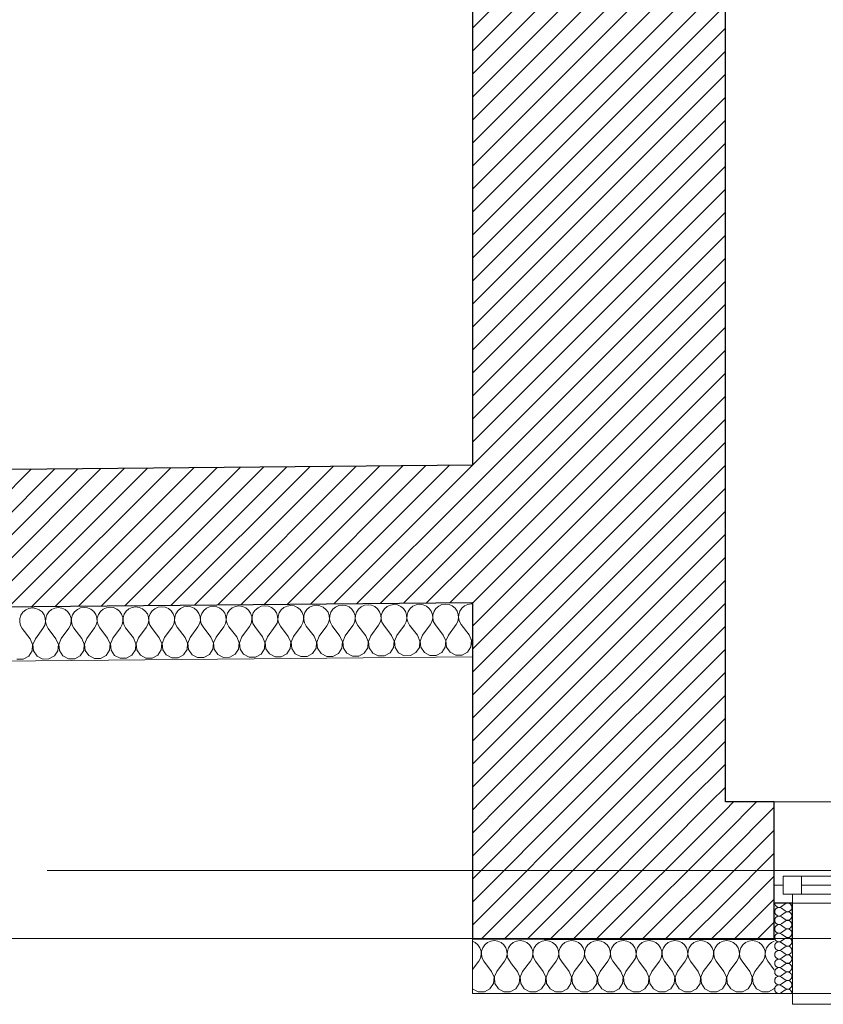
# Model space of a CAD drawing. Header units: millimetres. Extents: x -21056 to 421, y 9759 to 15589.
# Tile 82 of 120: x -1850 to -1628, y 9867 to 10140. Entities that reach past the tile are written whole.
import ezdxf

# ---------------------------------------------------------------- set-up
doc = ezdxf.new("R2010")
doc.units = ezdxf.units.MM
doc.header["$LTSCALE"] = 25
doc.header["$MEASUREMENT"] = 0
doc.linetypes.add('Kropki i Kreski', pattern=[670.277762, 352.777767, -176.388884, 0, -141.111112])
doc.linetypes.add('Przerywana', pattern=[240, 120, -120])
for name, color, linetype in [('Konstrukcja - Siatki mod', 7, 'Continuous'), ('KR_INW', 7, 'Continuous'), ('NAPIS_SODON', 7, 'Continuous'), ('Okna ArchiCADa', 7, 'Continuous')]:
    doc.layers.add(name, color=color, linetype=linetype)
for name, color, linetype, lineweight in [('Konstrukcja - Siatki mod_Nr_pióra__48', 1, 'Continuous', 15), ('KR_INW_Nr_pióra__101', 252, 'Continuous', 5), ('KR_INW_Nr_pióra__102', 3, 'Continuous', 5), ('KR_INW_Nr_pióra__27', 7, 'Continuous', 25), ('KR_INW_Nr_pióra__47', 7, 'Continuous', 15), ('NAPIS_SODON_Nr_pióra__1', 7, 'Continuous', 13), ('Okna ArchiCADa_Nr_pióra__1', 7, 'Continuous', 13), ('Okna ArchiCADa_Nr_pióra__27', 7, 'Continuous', 25)]:
    doc.layers.add(name, color=color, linetype=linetype, lineweight=lineweight)
pattern_1 = [(45, (0, 0), (-31.819804, 31.819804), [])]

# ---------------------------------------------------------------- blocks, each defined once
blk = doc.blocks.new('Strop_1', base_point=(179225, 121523.3))
at = {"layer": 'NAPIS_SODON_Nr_pióra__1', "linetype": 'Continuous', "flags": 128}
blk.add_lwpolyline([(179225, 121523.3), (179225.9, 107003.8), (250898.3, 107008.3), (250897.4, 121527.8)], close=True, dxfattribs=at)
blk = doc.blocks.new('*X384')
at = {"layer": 'KR_INW_Nr_pióra__102', "linetype": 'Continuous'}
for p, q in [((230447.3, 106996.2), (230439.7, 106999.6)), ((230490.2, 107000.2), (230481.2, 106996.2)), ((230500, 107001.6), (230490.2, 107000.2)), ((230509.8, 107000.2), (230500, 107001.6)), ((230518.8, 106996.2), (230509.8, 107000.2)), ((230561.7, 107000.2), (230552.7, 106996.2)), ((230571.4, 107001.6), (230561.7, 107000.2)), ((230581.2, 107000.2), (230571.4, 107001.6)), ((230590.2, 106996.2), (230581.2, 107000.2)), ((230628.9, 106998.4), (230624.1, 106996.2)), ((230454.9, 106989.9), (230447.3, 106996.2)), ((230460.5, 106981.8), (230454.9, 106989.9)), ((230463.7, 106972.5), (230460.5, 106981.8)), ((230464.1, 106962.6), (230463.7, 106972.5)), ((230464.9, 106972.5), (230464.4, 106962.6)), ((230468.1, 106981.8), (230464.9, 106972.5)), ((230473.6, 106989.9), (230468.1, 106981.8)), ((230481.2, 106996.2), (230473.6, 106989.9)), ((230526.4, 106989.9), (230518.8, 106996.2)), ((230531.9, 106981.8), (230526.4, 106989.9)), ((230535.1, 106972.5), (230531.9, 106981.8)), ((230535.6, 106962.6), (230535.1, 106972.5)), ((230536.3, 106972.5), (230535.9, 106962.6)), ((230539.5, 106981.8), (230536.3, 106972.5)), ((230545.1, 106989.9), (230539.5, 106981.8)), ((230552.7, 106996.2), (230545.1, 106989.9)), ((230597.8, 106989.9), (230590.2, 106996.2)), ((230603.4, 106981.8), (230597.8, 106989.9)), ((230604.1, 106979.6), (230603.4, 106981.8)), ((230616.5, 106989.9), (230615.1, 106987.9)), ((230624.1, 106996.2), (230616.5, 106989.9)), ((230439.7, 106921.2), (230457.1, 106944.4)), ((230457.1, 106944.4), (230461.9, 106953.1)), ((230461.9, 106953.1), (230464.1, 106962.6)), ((230464.4, 106962.6), (230466.7, 106953.1)), ((230466.7, 106953.1), (230471.4, 106944.4)), ((230492.9, 106915.9), (230471.4, 106944.4)), ((230507.1, 106915.9), (230528.6, 106944.4)), ((230528.6, 106944.4), (230533.3, 106953.1)), ((230533.3, 106953.1), (230535.6, 106962.6)), ((230535.9, 106962.6), (230538.1, 106953.1)), ((230538.1, 106953.1), (230542.9, 106944.4)), ((230548.2, 106937.3), (230542.9, 106944.4)), ((230499.4, 106900.3), (230492.9, 106915.9)), ((230507.1, 106915.9), (230501.2, 106901.7)), ((230439.7, 106868.8), (230440.3, 106868)), ((230440.3, 106868), (230449.9, 106862.8))]:
    blk.add_line(p, q, dxfattribs=at)
blk = doc.blocks.new('Ściana_48', base_point=(230440.1, 111297.9))
at = {"layer": 'KR_INW_Nr_pióra__101', "linetype": 'Continuous'}
h = blk.add_hatch(dxfattribs=at)
h.set_pattern_fill('Cegła_licówka', color=256, style=0, pattern_type=2)
h.set_pattern_definition(pattern_1)
h.paths.add_polyline_path([(231139.8, 107385.1), (231140.1, 111297.9), (230440.1, 111297.9), (230439.8, 107385.1)])
h = blk.add_hatch(dxfattribs=at)
h.set_pattern_fill('Cegła_licówka', color=256, style=0, pattern_type=2)
h.set_pattern_definition(pattern_1)
h.paths.add_polyline_path([(230439.7, 107005.1), (230637.8, 107005.1), (231139.8, 107385.1), (230439.8, 107385.1)])
at = {"layer": 'KR_INW_Nr_pióra__27', "linetype": 'Continuous'}
blk.add_line((230637.8, 107005.1), (230439.7, 107005.1), dxfattribs=at)
at = {"layer": 'KR_INW_Nr_pióra__27', "linetype": 'Continuous', "flags": 128}
for points in [[(231139.8, 107385.1), (231140.1, 111094.3)], [(230440.1, 111029.5), (230439.9, 108316.9)], [(230439.8, 107936.9), (230439.7, 107005.1)]]:
    blk.add_lwpolyline(points, dxfattribs=at)
at = {"layer": 'KR_INW_Nr_pióra__47', "linetype": 'Continuous', "flags": 128}
blk.add_lwpolyline([(230439.7, 106855.1), (230439.7, 107005.1)], dxfattribs=at)
at = {"layer": 'KR_INW'}
blk.add_blockref('*X384', (0, 0), dxfattribs=at)
blk = doc.blocks.new('*X405')
at = {"layer": 'KR_INW_Nr_pióra__102', "linetype": 'Continuous'}
for p, q in [((229293.8, 107922.7), (229284, 107921.3)), ((229303.6, 107921.5), (229293.8, 107922.7)), ((229365.2, 107923.4), (229355.5, 107921.9)), ((229375, 107922.1), (229365.2, 107923.4)), ((229436.6, 107924), (229426.9, 107922.6)), ((229446.4, 107922.8), (229436.6, 107924)), ((229455.5, 107918.9), (229446.4, 107922.8)), ((229498.3, 107923.3), (229489.3, 107919.2)), ((229508.1, 107924.7), (229498.3, 107923.3)), ((229517.8, 107923.4), (229508.1, 107924.7)), ((229526.9, 107919.6), (229517.8, 107923.4)), ((229569.8, 107923.9), (229560.8, 107919.9)), ((229579.5, 107925.4), (229569.8, 107923.9)), ((229589.3, 107924.1), (229579.5, 107925.4)), ((229598.3, 107920.2), (229589.3, 107924.1)), ((229641.2, 107924.6), (229632.2, 107920.5)), ((229650.9, 107926), (229641.2, 107924.6)), ((229660.7, 107924.8), (229650.9, 107926)), ((229669.7, 107920.9), (229660.7, 107924.8)), ((229712.6, 107925.2), (229703.6, 107921.2)), ((229722.3, 107926.7), (229712.6, 107925.2)), ((229732.1, 107925.4), (229722.3, 107926.7)), ((229741.2, 107921.5), (229732.1, 107925.4)), ((229784, 107925.9), (229775, 107921.9)), ((229793.8, 107927.4), (229784, 107925.9)), ((229803.5, 107926.1), (229793.8, 107927.4)), ((229812.6, 107922.2), (229803.5, 107926.1)), ((229855.5, 107926.6), (229846.5, 107922.5)), ((229865.2, 107928), (229855.5, 107926.6)), ((229875, 107926.8), (229865.2, 107928)), ((229884, 107922.9), (229875, 107926.8)), ((229891.7, 107916.6), (229884, 107922.9)), ((229917.9, 107923.2), (229910.4, 107916.8)), ((229926.9, 107927.2), (229917.9, 107923.2)), ((229936.6, 107928.7), (229926.9, 107927.2)), ((229946.4, 107927.4), (229936.6, 107928.7)), ((229955.4, 107923.5), (229946.4, 107927.4)), ((229963.1, 107917.3), (229955.4, 107923.5)), ((229989.3, 107923.8), (229981.8, 107917.5)), ((229998.3, 107927.9), (229989.3, 107923.8)), ((230008.1, 107929.4), (229998.3, 107927.9)), ((230017.8, 107928.1), (230008.1, 107929.4)), ((230026.9, 107924.2), (230017.8, 107928.1)), ((230034.5, 107918), (230026.9, 107924.2)), ((230060.8, 107924.5), (230053.2, 107918.1)), ((230069.7, 107928.6), (230060.8, 107924.5)), ((230079.5, 107930), (230069.7, 107928.6)), ((230089.2, 107928.7), (230079.5, 107930)), ((230098.3, 107924.9), (230089.2, 107928.7)), ((230105.9, 107918.6), (230098.3, 107924.9)), ((230132.2, 107925.2), (230124.6, 107918.8)), ((230141.2, 107929.2), (230132.2, 107925.2)), ((230150.9, 107930.7), (230141.2, 107929.2)), ((230160.7, 107929.4), (230150.9, 107930.7)), ((230169.7, 107925.5), (230160.7, 107929.4)), ((230177.4, 107919.3), (230169.7, 107925.5)), ((230203.6, 107925.8), (230196.1, 107919.5)), ((230212.6, 107929.9), (230203.6, 107925.8)), ((230222.3, 107931.3), (230212.6, 107929.9)), ((230232.1, 107930.1), (230222.3, 107931.3)), ((230241.2, 107926.2), (230232.1, 107930.1)), ((230248.8, 107920), (230241.2, 107926.2)), ((230275, 107926.5), (230267.5, 107920.1)), ((230284, 107930.6), (230275, 107926.5)), ((230293.8, 107932), (230284, 107930.6)), ((230303.5, 107930.7), (230293.8, 107932)), ((230312.6, 107926.8), (230303.5, 107930.7)), ((230320.2, 107920.6), (230312.6, 107926.8)), ((230346.5, 107927.2), (230338.9, 107920.8)), ((230355.4, 107931.2), (230346.5, 107927.2)), ((230365.2, 107932.7), (230355.4, 107931.2)), ((230374.9, 107931.4), (230365.2, 107932.7)), ((230384, 107927.5), (230374.9, 107931.4)), ((230391.6, 107921.3), (230384, 107927.5)), ((230417.9, 107927.8), (230410.3, 107921.5)), ((230426.9, 107931.9), (230417.9, 107927.8)), ((230436.6, 107933.3), (230426.9, 107931.9)), ((230439.8, 107932.9), (230436.6, 107933.3)), ((229190.6, 107902), (229187.5, 107892.7)), ((229196.1, 107910.2), (229190.6, 107902)), ((229203.6, 107916.5), (229196.1, 107910.2)), ((229212.6, 107920.6), (229203.6, 107916.5)), ((229222.4, 107922.1), (229212.6, 107920.6)), ((229232.1, 107920.8), (229222.4, 107922.1)), ((229241.2, 107916.9), (229232.1, 107920.8)), ((229248.8, 107910.7), (229241.2, 107916.9)), ((229254.5, 107902.6), (229248.8, 107910.7)), ((229257.7, 107893.3), (229254.5, 107902.6)), ((229262, 107902.7), (229259, 107893.3)), ((229267.5, 107910.9), (229262, 107902.7)), ((229275.1, 107917.2), (229267.5, 107910.9)), ((229284, 107921.3), (229275.1, 107917.2)), ((229312.6, 107917.6), (229303.6, 107921.5)), ((229320.3, 107911.3), (229312.6, 107917.6)), ((229325.9, 107903.3), (229320.3, 107911.3)), ((229329.2, 107894), (229325.9, 107903.3)), ((229333.5, 107903.3), (229330.4, 107894)), ((229339, 107911.5), (229333.5, 107903.3)), ((229346.5, 107917.9), (229339, 107911.5)), ((229355.5, 107921.9), (229346.5, 107917.9)), ((229384, 107918.2), (229375, 107922.1)), ((229391.7, 107912), (229384, 107918.2)), ((229397.3, 107903.9), (229391.7, 107912)), ((229400.6, 107894.6), (229397.3, 107903.9)), ((229404.9, 107904), (229401.8, 107894.6)), ((229410.4, 107912.2), (229404.9, 107904)), ((229417.9, 107918.5), (229410.4, 107912.2)), ((229426.9, 107922.6), (229417.9, 107918.5)), ((229463.1, 107912.7), (229455.5, 107918.9)), ((229468.8, 107904.6), (229463.1, 107912.7)), ((229472, 107895.3), (229468.8, 107904.6)), ((229476.3, 107904.7), (229473.3, 107895.3)), ((229481.8, 107912.8), (229476.3, 107904.7)), ((229489.3, 107919.2), (229481.8, 107912.8)), ((229534.5, 107913.3), (229526.9, 107919.6)), ((229540.2, 107905.3), (229534.5, 107913.3)), ((229543.4, 107896), (229540.2, 107905.3)), ((229544, 107886.1), (229543.4, 107896)), ((229544.7, 107896), (229544.3, 107886.1)), ((229547.7, 107905.3), (229544.7, 107896)), ((229553.2, 107913.5), (229547.7, 107905.3)), ((229560.8, 107919.9), (229553.2, 107913.5)), ((229606, 107914), (229598.3, 107920.2)), ((229611.6, 107905.9), (229606, 107914)), ((229614.9, 107896.6), (229611.6, 107905.9)), ((229615.4, 107886.8), (229614.9, 107896.6)), ((229616.1, 107896.6), (229615.7, 107886.8)), ((229619.2, 107906), (229616.1, 107896.6)), ((229624.7, 107914.2), (229619.2, 107906)), ((229632.2, 107920.5), (229624.7, 107914.2)), ((229677.4, 107914.7), (229669.7, 107920.9)), ((229683, 107906.6), (229677.4, 107914.7)), ((229686.3, 107897.3), (229683, 107906.6)), ((229686.9, 107887.4), (229686.3, 107897.3)), ((229687.5, 107897.3), (229687.1, 107887.4)), ((229690.6, 107906.7), (229687.5, 107897.3)), ((229696.1, 107914.8), (229690.6, 107906.7)), ((229703.6, 107921.2), (229696.1, 107914.8)), ((229748.8, 107915.3), (229741.2, 107921.5)), ((229754.5, 107907.3), (229748.8, 107915.3)), ((229757.7, 107897.9), (229754.5, 107907.3)), ((229758.3, 107888.1), (229757.7, 107897.9)), ((229759, 107898), (229758.6, 107888.1)), ((229762, 107907.3), (229759, 107898)), ((229767.5, 107915.5), (229762, 107907.3)), ((229775, 107921.9), (229767.5, 107915.5)), ((229820.2, 107916), (229812.6, 107922.2)), ((229825.9, 107907.9), (229820.2, 107916)), ((229829.1, 107898.6), (229825.9, 107907.9)), ((229829.7, 107888.8), (229829.1, 107898.6)), ((229830.4, 107898.6), (229830, 107888.8)), ((229833.4, 107908), (229830.4, 107898.6)), ((229838.9, 107916.2), (229833.4, 107908)), ((229846.5, 107922.5), (229838.9, 107916.2)), ((229897.3, 107908.6), (229891.7, 107916.6)), ((229900.6, 107899.3), (229897.3, 107908.6)), ((229901.1, 107889.4), (229900.6, 107899.3)), ((229901.8, 107899.3), (229901.4, 107889.4)), ((229904.9, 107908.6), (229901.8, 107899.3)), ((229910.4, 107916.8), (229904.9, 107908.6)), ((229968.8, 107909.2), (229963.1, 107917.3)), ((229972, 107899.9), (229968.8, 107909.2)), ((229972.6, 107890.1), (229972, 107899.9)), ((229973.2, 107899.9), (229972.8, 107890.1)), ((229976.3, 107909.3), (229973.2, 107899.9)), ((229981.8, 107917.5), (229976.3, 107909.3)), ((230040.2, 107909.9), (230034.5, 107918)), ((230043.4, 107900.6), (230040.2, 107909.9)), ((230044, 107890.8), (230043.4, 107900.6)), ((230044.7, 107900.6), (230044.3, 107890.8)), ((230047.7, 107910), (230044.7, 107900.6)), ((230053.2, 107918.1), (230047.7, 107910)), ((230111.6, 107910.6), (230105.9, 107918.6)), ((230114.8, 107901.3), (230111.6, 107910.6)), ((230115.4, 107891.4), (230114.8, 107901.3)), ((230116.1, 107901.3), (230115.7, 107891.4)), ((230119.1, 107910.6), (230116.1, 107901.3)), ((230124.6, 107918.8), (230119.1, 107910.6)), ((230183, 107911.2), (230177.4, 107919.3)), ((230186.3, 107901.9), (230183, 107911.2)), ((230186.8, 107892.1), (230186.3, 107901.9)), ((230187.5, 107901.9), (230187.1, 107892.1)), ((230190.6, 107911.3), (230187.5, 107901.9)), ((230196.1, 107919.5), (230190.6, 107911.3)), ((230254.5, 107911.9), (230248.8, 107920)), ((230257.7, 107902.6), (230254.5, 107911.9)), ((230258.3, 107892.8), (230257.7, 107902.6)), ((230258.9, 107902.6), (230258.5, 107892.8)), ((230262, 107912), (230258.9, 107902.6)), ((230267.5, 107920.1), (230262, 107912)), ((230325.9, 107912.6), (230320.2, 107920.6)), ((230329.1, 107903.3), (230325.9, 107912.6)), ((230329.7, 107893.4), (230329.1, 107903.3)), ((230330.4, 107903.3), (230330, 107893.4)), ((230333.4, 107912.6), (230330.4, 107903.3)), ((230338.9, 107920.8), (230333.4, 107912.6)), ((230397.3, 107913.2), (230391.6, 107921.3)), ((230400.5, 107903.9), (230397.3, 107913.2)), ((230401.1, 107894.1), (230400.5, 107903.9)), ((230401.8, 107903.9), (230401.4, 107894.1)), ((230404.8, 107913.3), (230401.8, 107903.9)), ((230410.3, 107921.5), (230404.8, 107913.3)), ((229187.5, 107892.7), (229187.2, 107882.8)), ((229187.2, 107882.8), (229189.5, 107873.2)), ((229189.5, 107873.2), (229194.3, 107864.7)), ((229251.5, 107865.2), (229256.2, 107873.8)), ((229256.2, 107873.8), (229258.3, 107883.5)), ((229258.3, 107883.5), (229257.7, 107893.3)), ((229259, 107893.3), (229258.6, 107883.5)), ((229258.6, 107883.5), (229260.9, 107873.9)), ((229260.9, 107873.9), (229265.8, 107865.3)), ((229322.9, 107865.8), (229327.6, 107874.5)), ((229327.6, 107874.5), (229329.7, 107884.1)), ((229329.7, 107884.1), (229329.2, 107894)), ((229330.4, 107894), (229330, 107884.1)), ((229330, 107884.1), (229332.3, 107874.6)), ((229332.3, 107874.6), (229337.2, 107866)), ((229394.3, 107866.5), (229399, 107875.2)), ((229399, 107875.2), (229401.2, 107884.8)), ((229401.2, 107884.8), (229400.6, 107894.6)), ((229401.8, 107894.6), (229401.4, 107884.8)), ((229401.4, 107884.8), (229403.8, 107875.2)), ((229403.8, 107875.2), (229408.6, 107866.6)), ((229465.7, 107867.2), (229470.4, 107875.8)), ((229470.4, 107875.8), (229472.6, 107885.5)), ((229472.6, 107885.5), (229472, 107895.3)), ((229473.3, 107895.3), (229472.9, 107885.5)), ((229472.9, 107885.5), (229475.2, 107875.9)), ((229475.2, 107875.9), (229480, 107867.3)), ((229537.2, 107867.8), (229541.9, 107876.5)), ((229541.9, 107876.5), (229544, 107886.1)), ((229544.3, 107886.1), (229546.6, 107876.5)), ((229546.6, 107876.5), (229551.5, 107868)), ((229587.4, 107839.7), (229608.6, 107868.5)), ((229608.6, 107868.5), (229613.3, 107877.2)), ((229613.3, 107877.2), (229615.4, 107886.8)), ((229615.7, 107886.8), (229618, 107877.2)), ((229618, 107877.2), (229622.9, 107868.6)), ((229644.6, 107840.3), (229622.9, 107868.6)), ((229658.9, 107840.4), (229680, 107869.2)), ((229680, 107869.2), (229684.7, 107877.8)), ((229684.7, 107877.8), (229686.9, 107887.4)), ((229687.1, 107887.4), (229689.5, 107877.9)), ((229689.5, 107877.9), (229694.3, 107869.3)), ((229716, 107840.9), (229694.3, 107869.3)), ((229730.3, 107841.1), (229751.4, 107869.8)), ((229751.4, 107869.8), (229756.1, 107878.5)), ((229756.1, 107878.5), (229758.3, 107888.1)), ((229758.6, 107888.1), (229760.9, 107878.5)), ((229760.9, 107878.5), (229765.7, 107870)), ((229787.4, 107841.6), (229765.7, 107870)), ((229801.7, 107841.7), (229822.9, 107870.5)), ((229822.9, 107870.5), (229827.6, 107879.2)), ((229827.6, 107879.2), (229829.7, 107888.8)), ((229830, 107888.8), (229832.3, 107879.2)), ((229832.3, 107879.2), (229837.2, 107870.6)), ((229858.9, 107842.2), (229837.2, 107870.6)), ((229873.1, 107842.4), (229894.3, 107871.1)), ((229894.3, 107871.1), (229899, 107879.8)), ((229899, 107879.8), (229901.1, 107889.4)), ((229901.4, 107889.4), (229903.7, 107879.9)), ((229903.7, 107879.9), (229908.6, 107871.3)), ((229930.3, 107842.9), (229908.6, 107871.3)), ((229944.6, 107843), (229965.7, 107871.8)), ((229965.7, 107871.8), (229970.4, 107880.5)), ((229970.4, 107880.5), (229972.6, 107890.1)), ((229972.8, 107890.1), (229975.2, 107880.5)), ((229975.2, 107880.5), (229980, 107871.9)), ((230001.7, 107843.6), (229980, 107871.9)), ((230016, 107843.7), (230037.2, 107872.5)), ((230037.2, 107872.5), (230041.8, 107881.1)), ((230041.8, 107881.1), (230044, 107890.8)), ((230044.3, 107890.8), (230046.6, 107881.2)), ((230046.6, 107881.2), (230051.4, 107872.6)), ((230073.1, 107844.2), (230051.4, 107872.6)), ((230087.4, 107844.4), (230108.6, 107873.1)), ((230108.6, 107873.1), (230113.3, 107881.8)), ((230113.3, 107881.8), (230115.4, 107891.4)), ((230115.7, 107891.4), (230118, 107881.9)), ((230118, 107881.9), (230122.9, 107873.3)), ((230144.6, 107844.9), (230122.9, 107873.3)), ((230158.8, 107845), (230180, 107873.8)), ((230180, 107873.8), (230184.7, 107882.5)), ((230184.7, 107882.5), (230186.8, 107892.1)), ((230187.1, 107892.1), (230189.4, 107882.5)), ((230189.4, 107882.5), (230194.3, 107873.9)), ((230216, 107845.6), (230194.3, 107873.9)), ((230230.3, 107845.7), (230251.4, 107874.5)), ((230251.4, 107874.5), (230256.1, 107883.1)), ((230256.1, 107883.1), (230258.3, 107892.8)), ((230258.5, 107892.8), (230260.9, 107883.2)), ((230260.9, 107883.2), (230265.7, 107874.6)), ((230287.4, 107846.2), (230265.7, 107874.6)), ((230301.7, 107846.4), (230322.9, 107875.1)), ((230322.9, 107875.1), (230327.5, 107883.8)), ((230327.5, 107883.8), (230329.7, 107893.4)), ((230330, 107893.4), (230332.3, 107883.8)), ((230332.3, 107883.8), (230337.1, 107875.3)), ((230358.8, 107846.9), (230337.1, 107875.3)), ((230373.1, 107847), (230394.3, 107875.8)), ((230394.3, 107875.8), (230399, 107884.5)), ((230399, 107884.5), (230401.1, 107894.1)), ((230401.4, 107894.1), (230403.7, 107884.5)), ((230403.7, 107884.5), (230408.6, 107875.9)), ((230430.3, 107847.6), (230408.6, 107875.9)), ((229216, 107836.3), (229194.3, 107864.7)), ((229230.3, 107836.4), (229251.5, 107865.2)), ((229287.4, 107836.9), (229265.8, 107865.3)), ((229301.7, 107837.1), (229322.9, 107865.8)), ((229358.9, 107837.6), (229337.2, 107866)), ((229373.2, 107837.7), (229394.3, 107866.5)), ((229430.3, 107838.3), (229408.6, 107866.6)), ((229444.6, 107838.4), (229465.7, 107867.2)), ((229501.7, 107838.9), (229480, 107867.3)), ((229516, 107839.1), (229537.2, 107867.8)), ((229573.2, 107839.6), (229551.5, 107868)), ((229730.3, 107841.1), (229723.7, 107825)), ((229794.3, 107825.6), (229787.4, 107841.6)), ((229801.7, 107841.7), (229795.1, 107825.6)), ((229865.7, 107826.3), (229858.9, 107842.2)), ((229873.1, 107842.4), (229866.6, 107826.3)), ((229937.2, 107826.9), (229930.3, 107842.9)), ((229944.6, 107843), (229938, 107826.9)), ((230008.6, 107827.6), (230001.7, 107843.6)), ((230016, 107843.7), (230009.4, 107827.6)), ((230080, 107828.3), (230073.1, 107844.2)), ((230087.4, 107844.4), (230080.8, 107828.3)), ((230151.4, 107828.9), (230144.6, 107844.9)), ((230158.8, 107845), (230152.3, 107828.9)), ((230222.9, 107829.6), (230216, 107845.6)), ((230230.3, 107845.7), (230223.7, 107829.6)), ((230294.3, 107830.2), (230287.4, 107846.2)), ((230301.7, 107846.4), (230295.1, 107830.3)), ((230365.7, 107830.9), (230358.8, 107846.9)), ((230373.1, 107847), (230366.5, 107830.9)), ((230437.1, 107831.6), (230430.3, 107847.6)), ((229222.9, 107820.3), (229216, 107836.3)), ((229221.4, 107803), (229222.9, 107820.3)), ((229230.3, 107836.4), (229223.7, 107820.3)), ((229223.7, 107820.3), (229225.5, 107803)), ((229294.3, 107821), (229287.4, 107836.9)), ((229292.8, 107803.6), (229294.3, 107821)), ((229301.7, 107837.1), (229295.1, 107821)), ((229295.1, 107821), (229297, 107803.7)), ((229365.8, 107821.6), (229358.9, 107837.6)), ((229364.3, 107804.3), (229365.8, 107821.6)), ((229373.2, 107837.7), (229366.6, 107821.6)), ((229366.6, 107821.6), (229368.4, 107804.3)), ((229437.2, 107822.3), (229430.3, 107838.3)), ((229435.7, 107805), (229437.2, 107822.3)), ((229444.6, 107838.4), (229438, 107822.3)), ((229438, 107822.3), (229439.8, 107805)), ((229508.6, 107823), (229501.7, 107838.9)), ((229507.1, 107805.6), (229508.6, 107823)), ((229516, 107839.1), (229509.4, 107823)), ((229509.4, 107823), (229511.2, 107805.7)), ((229580, 107823.6), (229573.2, 107839.6)), ((229578.6, 107806.3), (229580, 107823.6)), ((229587.4, 107839.7), (229580.9, 107823.6)), ((229580.9, 107823.6), (229582.7, 107806.3)), ((229651.5, 107824.3), (229644.6, 107840.3)), ((229650, 107806.9), (229651.5, 107824.3)), ((229658.9, 107840.4), (229652.3, 107824.3)), ((229652.3, 107824.3), (229654.1, 107807)), ((229722.9, 107824.9), (229716, 107840.9)), ((229721.4, 107807.6), (229722.9, 107824.9)), ((229723.7, 107825), (229725.5, 107807.6)), ((229792.8, 107808.3), (229794.3, 107825.6)), ((229795.1, 107825.6), (229796.9, 107808.3)), ((229864.3, 107808.9), (229865.7, 107826.3)), ((229866.6, 107826.3), (229868.4, 107809)), ((229935.7, 107809.6), (229937.2, 107826.9)), ((229938, 107826.9), (229939.8, 107809.6)), ((230007.1, 107810.3), (230008.6, 107827.6)), ((230009.4, 107827.6), (230011.2, 107810.3)), ((230078.5, 107810.9), (230080, 107828.3)), ((230080.8, 107828.3), (230082.6, 107811)), ((230150, 107811.6), (230151.4, 107828.9)), ((230152.3, 107828.9), (230154.1, 107811.6)), ((230221.4, 107812.3), (230222.9, 107829.6)), ((230223.7, 107829.6), (230225.5, 107812.3)), ((230292.8, 107812.9), (230294.3, 107830.2)), ((230295.1, 107830.3), (230296.9, 107813)), ((230364.2, 107813.6), (230365.7, 107830.9)), ((230366.5, 107830.9), (230368.3, 107813.6)), ((230426.2, 107799.7), (230435.7, 107814.2)), ((230435.7, 107814.2), (230437.1, 107831.6)), ((230439.8, 107836.1), (230438, 107831.6)), ((230438, 107831.6), (230439.8, 107814.3)), ((230439.8, 107814.3), (230439.8, 107814.2)), ((229196.7, 107780), (229211.9, 107788.4)), ((229211.9, 107788.4), (229221.4, 107803)), ((229225.5, 107803), (229235.3, 107788.6)), ((229235.3, 107788.6), (229250.7, 107780.5)), ((229268.1, 107780.7), (229283.4, 107789.1)), ((229283.4, 107789.1), (229292.8, 107803.6)), ((229297, 107803.7), (229306.7, 107789.3)), ((229306.7, 107789.3), (229322.1, 107781.2)), ((229339.5, 107781.4), (229354.8, 107789.7)), ((229354.8, 107789.7), (229364.3, 107804.3)), ((229368.4, 107804.3), (229378.1, 107789.9)), ((229378.1, 107789.9), (229393.6, 107781.9)), ((229410.9, 107782), (229426.2, 107790.4)), ((229426.2, 107790.4), (229435.7, 107805)), ((229439.8, 107805), (229449.6, 107790.6)), ((229449.6, 107790.6), (229465, 107782.5)), ((229482.4, 107782.7), (229497.6, 107791)), ((229497.6, 107791), (229507.1, 107805.6)), ((229511.2, 107805.7), (229521, 107791.3)), ((229521, 107791.3), (229536.4, 107783.2)), ((229553.8, 107783.3), (229569.1, 107791.7)), ((229569.1, 107791.7), (229578.6, 107806.3)), ((229582.7, 107806.3), (229592.4, 107791.9)), ((229592.4, 107791.9), (229607.8, 107783.8)), ((229625.2, 107784), (229640.5, 107792.4)), ((229640.5, 107792.4), (229650, 107806.9)), ((229654.1, 107807), (229663.8, 107792.6)), ((229663.8, 107792.6), (229679.3, 107784.5)), ((229696.6, 107784.7), (229711.9, 107793)), ((229711.9, 107793), (229721.4, 107807.6)), ((229725.5, 107807.6), (229735.3, 107793.3)), ((229735.3, 107793.3), (229750.7, 107785.2)), ((229768.1, 107785.3), (229783.3, 107793.7)), ((229783.3, 107793.7), (229792.8, 107808.3)), ((229796.9, 107808.3), (229806.7, 107793.9)), ((229806.7, 107793.9), (229822.1, 107785.8)), ((229839.5, 107786), (229854.8, 107794.4)), ((229854.8, 107794.4), (229864.3, 107808.9)), ((229868.4, 107809), (229878.1, 107794.6)), ((229878.1, 107794.6), (229893.5, 107786.5)), ((229893.5, 107786.5), (229910.9, 107786.7)), ((229910.9, 107786.7), (229926.2, 107795)), ((229926.2, 107795), (229935.7, 107809.6)), ((229939.8, 107809.6), (229949.5, 107795.2)), ((229949.5, 107795.2), (229965, 107787.2)), ((229965, 107787.2), (229982.4, 107787.3)), ((229982.4, 107787.3), (229997.6, 107795.7)), ((229997.6, 107795.7), (230007.1, 107810.3)), ((230011.2, 107810.3), (230021, 107795.9)), ((230021, 107795.9), (230036.4, 107787.8)), ((230036.4, 107787.8), (230053.8, 107788)), ((230053.8, 107788), (230069, 107796.3)), ((230069, 107796.3), (230078.5, 107810.9)), ((230082.6, 107811), (230092.4, 107796.6)), ((230092.4, 107796.6), (230107.8, 107788.5)), ((230107.8, 107788.5), (230125.2, 107788.7)), ((230125.2, 107788.7), (230140.5, 107797)), ((230140.5, 107797), (230150, 107811.6)), ((230154.1, 107811.6), (230163.8, 107797.2)), ((230163.8, 107797.2), (230179.2, 107789.2)), ((230179.2, 107789.2), (230196.6, 107789.3)), ((230196.6, 107789.3), (230211.9, 107797.7)), ((230211.9, 107797.7), (230221.4, 107812.3)), ((230225.5, 107812.3), (230235.2, 107797.9)), ((230235.2, 107797.9), (230250.7, 107789.8)), ((230250.7, 107789.8), (230268.1, 107790)), ((230268.1, 107790), (230283.3, 107798.3)), ((230283.3, 107798.3), (230292.8, 107812.9)), ((230296.9, 107813), (230306.7, 107798.6)), ((230306.7, 107798.6), (230322.1, 107790.5)), ((230322.1, 107790.5), (230339.5, 107790.6)), ((230339.5, 107790.6), (230354.7, 107799)), ((230354.7, 107799), (230364.2, 107813.6)), ((230368.3, 107813.6), (230378.1, 107799.2)), ((230378.1, 107799.2), (230393.5, 107791.1)), ((230393.5, 107791.1), (230410.9, 107791.3)), ((230410.9, 107791.3), (230426.2, 107799.7)), ((229179.3, 107779.9), (229196.7, 107780)), ((229250.7, 107780.5), (229268.1, 107780.7)), ((229322.1, 107781.2), (229339.5, 107781.4)), ((229393.6, 107781.9), (229410.9, 107782)), ((229465, 107782.5), (229482.4, 107782.7)), ((229536.4, 107783.2), (229553.8, 107783.3)), ((229607.8, 107783.8), (229625.2, 107784)), ((229679.3, 107784.5), (229696.6, 107784.7)), ((229750.7, 107785.2), (229768.1, 107785.3)), ((229822.1, 107785.8), (229839.5, 107786))]:
    blk.add_line(p, q, dxfattribs=at)
blk = doc.blocks.new('Ściana_59', base_point=(224469.3, 107731.5))
at = {"layer": 'KR_INW_Nr_pióra__101', "linetype": 'Continuous'}
h = blk.add_hatch(dxfattribs=at)
h.set_pattern_fill('Cegła_licówka', color=256, style=0, pattern_type=2)
h.set_pattern_definition(pattern_1)
h.paths.add_polyline_path([(227108.9, 108286), (227110.4, 108121), (227111.4, 108006), (227112.4, 107906), (230439.8, 107936.9), (230439.9, 108316.9)])
at = {"layer": 'KR_INW_Nr_pióra__27', "linetype": 'Continuous'}
blk.add_line((227112.4, 107906), (230439.8, 107936.9), dxfattribs=at)
at = {"layer": 'KR_INW_Nr_pióra__27', "linetype": 'Continuous', "flags": 128}
blk.add_lwpolyline([(230439.9, 108316.9), (227887.8, 108293.3)], dxfattribs=at)
at = {"layer": 'KR_INW_Nr_pióra__47', "linetype": 'Continuous', "flags": 128}
for points in [[(230439.8, 107786.9), (230439.8, 107936.9)], [(227113.8, 107756), (230439.8, 107786.9)]]:
    blk.add_lwpolyline(points, dxfattribs=at)
at = {"layer": 'KR_INW'}
blk.add_blockref('*X405', (0, 0), dxfattribs=at)
blk = doc.blocks.new('*X409')
at = {"layer": 'KR_INW_Nr_pióra__102', "linetype": 'Continuous'}
for p, q in [((230633.1, 107000.2), (230628.9, 106998.4)), ((230642.9, 107001.6), (230633.1, 107000.2)), ((230652.6, 107000.2), (230642.9, 107001.6)), ((230661.6, 106996.2), (230652.6, 107000.2)), ((230704.5, 107000.2), (230695.5, 106996.2)), ((230714.3, 107001.6), (230704.5, 107000.2)), ((230724, 107000.2), (230714.3, 107001.6)), ((230733.1, 106996.2), (230724, 107000.2)), ((230776, 107000.2), (230766.9, 106996.2)), ((230785.7, 107001.6), (230776, 107000.2)), ((230795.5, 107000.2), (230785.7, 107001.6)), ((230804.5, 106996.2), (230795.5, 107000.2)), ((230847.4, 107000.2), (230838.4, 106996.2)), ((230857.1, 107001.6), (230847.4, 107000.2)), ((230866.9, 107000.2), (230857.1, 107001.6)), ((230875.9, 106996.2), (230866.9, 107000.2)), ((230918.8, 107000.2), (230909.8, 106996.2)), ((230928.6, 107001.6), (230918.8, 107000.2)), ((230938.3, 107000.2), (230928.6, 107001.6)), ((230947.3, 106996.2), (230938.3, 107000.2)), ((230990.2, 107000.2), (230981.2, 106996.2)), ((231000, 107001.6), (230990.2, 107000.2)), ((231009.8, 107000.2), (231000, 107001.6)), ((231018.8, 106996.2), (231009.8, 107000.2)), ((231061.7, 107000.2), (231052.7, 106996.2)), ((231071.4, 107001.6), (231061.7, 107000.2)), ((231081.2, 107000.2), (231071.4, 107001.6)), ((231090.2, 106996.2), (231081.2, 107000.2)), ((231133.1, 107000.2), (231124.1, 106996.2)), ((231142.9, 107001.6), (231133.1, 107000.2)), ((231152.6, 107000.2), (231142.9, 107001.6)), ((231161.6, 106996.2), (231152.6, 107000.2)), ((231204.5, 107000.2), (231195.5, 106996.2)), ((231214.3, 107001.6), (231204.5, 107000.2)), ((231224, 107000.2), (231214.3, 107001.6)), ((231233.1, 106996.2), (231224, 107000.2)), ((231274.9, 106999.8), (231266.9, 106996.2)), ((230606.5, 106972.5), (230604.1, 106979.6)), ((230607, 106962.6), (230606.5, 106972.5)), ((230607.8, 106972.5), (230607.3, 106962.6)), ((230610.9, 106981.8), (230607.8, 106972.5)), ((230615.1, 106987.9), (230610.9, 106981.8)), ((230669.2, 106989.9), (230661.6, 106996.2)), ((230674.8, 106981.8), (230669.2, 106989.9)), ((230677.9, 106972.5), (230674.8, 106981.8)), ((230678.4, 106962.6), (230677.9, 106972.5)), ((230679.2, 106972.5), (230678.7, 106962.6)), ((230682.3, 106981.8), (230679.2, 106972.5)), ((230687.9, 106989.9), (230682.3, 106981.8)), ((230695.5, 106996.2), (230687.9, 106989.9)), ((230740.6, 106989.9), (230733.1, 106996.2)), ((230746.2, 106981.8), (230740.6, 106989.9)), ((230749.4, 106972.5), (230746.2, 106981.8)), ((230749.9, 106962.6), (230749.4, 106972.5)), ((230750.6, 106972.5), (230750.1, 106962.6)), ((230753.8, 106981.8), (230750.6, 106972.5)), ((230759.4, 106989.9), (230753.8, 106981.8)), ((230766.9, 106996.2), (230759.4, 106989.9)), ((230812.1, 106989.9), (230804.5, 106996.2)), ((230817.7, 106981.8), (230812.1, 106989.9)), ((230820.8, 106972.5), (230817.7, 106981.8)), ((230821.3, 106962.6), (230820.8, 106972.5)), ((230822.1, 106972.5), (230821.6, 106962.6)), ((230825.2, 106981.8), (230822.1, 106972.5)), ((230830.8, 106989.9), (230825.2, 106981.8)), ((230838.4, 106996.2), (230830.8, 106989.9)), ((230883.5, 106989.9), (230875.9, 106996.2)), ((230889.1, 106981.8), (230883.5, 106989.9)), ((230892.2, 106972.5), (230889.1, 106981.8)), ((230892.7, 106962.6), (230892.2, 106972.5)), ((230893.5, 106972.5), (230893, 106962.6)), ((230896.6, 106981.8), (230893.5, 106972.5)), ((230902.2, 106989.9), (230896.6, 106981.8)), ((230909.8, 106996.2), (230902.2, 106989.9)), ((230954.9, 106989.9), (230947.3, 106996.2)), ((230960.5, 106981.8), (230954.9, 106989.9)), ((230963.7, 106972.5), (230960.5, 106981.8)), ((230964.1, 106962.6), (230963.7, 106972.5)), ((230964.9, 106972.5), (230964.4, 106962.6)), ((230968.1, 106981.8), (230964.9, 106972.5)), ((230973.6, 106989.9), (230968.1, 106981.8)), ((230981.2, 106996.2), (230973.6, 106989.9)), ((231026.4, 106989.9), (231018.8, 106996.2)), ((231031.9, 106981.8), (231026.4, 106989.9)), ((231035.1, 106972.5), (231031.9, 106981.8)), ((231035.6, 106962.6), (231035.1, 106972.5)), ((231036.3, 106972.5), (231035.9, 106962.6)), ((231039.5, 106981.8), (231036.3, 106972.5)), ((231045.1, 106989.9), (231039.5, 106981.8)), ((231052.7, 106996.2), (231045.1, 106989.9)), ((231097.8, 106989.9), (231090.2, 106996.2)), ((231103.4, 106981.8), (231097.8, 106989.9)), ((231106.5, 106972.5), (231103.4, 106981.8)), ((231107, 106962.6), (231106.5, 106972.5)), ((231107.8, 106972.5), (231107.3, 106962.6)), ((231110.9, 106981.8), (231107.8, 106972.5)), ((231116.5, 106989.9), (231110.9, 106981.8)), ((231124.1, 106996.2), (231116.5, 106989.9)), ((231169.2, 106989.9), (231161.6, 106996.2)), ((231174.8, 106981.8), (231169.2, 106989.9)), ((231177.9, 106972.5), (231174.8, 106981.8)), ((231178.4, 106962.6), (231177.9, 106972.5)), ((231179.2, 106972.5), (231178.7, 106962.6)), ((231182.3, 106981.8), (231179.2, 106972.5)), ((231187.9, 106989.9), (231182.3, 106981.8)), ((231195.5, 106996.2), (231187.9, 106989.9)), ((231240.6, 106989.9), (231233.1, 106996.2)), ((231246.2, 106981.8), (231240.6, 106989.9)), ((231249.4, 106972.5), (231246.2, 106981.8)), ((231249.9, 106962.6), (231249.4, 106972.5)), ((231250.6, 106972.5), (231250.1, 106962.6)), ((231253.8, 106981.8), (231250.6, 106972.5)), ((231259.4, 106989.9), (231253.8, 106981.8)), ((231266.9, 106996.2), (231259.4, 106989.9)), ((230578.6, 106915.9), (230600, 106944.4)), ((230600, 106944.4), (230604.8, 106953.1)), ((230604.8, 106953.1), (230607, 106962.6)), ((230607.3, 106962.6), (230609.5, 106953.1)), ((230609.5, 106953.1), (230614.3, 106944.4)), ((230635.7, 106915.9), (230614.3, 106944.4)), ((230650, 106915.9), (230671.4, 106944.4)), ((230671.4, 106944.4), (230676.2, 106953.1)), ((230676.2, 106953.1), (230678.4, 106962.6)), ((230678.7, 106962.6), (230680.9, 106953.1)), ((230680.9, 106953.1), (230685.7, 106944.4)), ((230707.1, 106915.9), (230685.7, 106944.4)), ((230721.4, 106915.9), (230742.9, 106944.4)), ((230742.9, 106944.4), (230747.6, 106953.1)), ((230747.6, 106953.1), (230749.9, 106962.6)), ((230750.1, 106962.6), (230752.4, 106953.1)), ((230752.4, 106953.1), (230757.1, 106944.4)), ((230778.6, 106915.9), (230757.1, 106944.4)), ((230792.9, 106915.9), (230814.3, 106944.4)), ((230814.3, 106944.4), (230819.1, 106953.1)), ((230819.1, 106953.1), (230821.3, 106962.6)), ((230821.6, 106962.6), (230823.8, 106953.1)), ((230823.8, 106953.1), (230828.6, 106944.4)), ((230850, 106915.9), (230828.6, 106944.4)), ((230864.3, 106915.9), (230885.7, 106944.4)), ((230885.7, 106944.4), (230890.5, 106953.1)), ((230890.5, 106953.1), (230892.7, 106962.6)), ((230893, 106962.6), (230895.2, 106953.1)), ((230895.2, 106953.1), (230900, 106944.4)), ((230921.4, 106915.9), (230900, 106944.4)), ((230935.7, 106915.9), (230957.1, 106944.4)), ((230957.1, 106944.4), (230961.9, 106953.1)), ((230961.9, 106953.1), (230964.1, 106962.6)), ((230964.4, 106962.6), (230966.7, 106953.1)), ((230966.7, 106953.1), (230971.4, 106944.4)), ((230992.9, 106915.9), (230971.4, 106944.4)), ((231007.1, 106915.9), (231028.6, 106944.4)), ((231028.6, 106944.4), (231033.3, 106953.1)), ((231033.3, 106953.1), (231035.6, 106962.6)), ((231035.9, 106962.6), (231038.1, 106953.1)), ((231038.1, 106953.1), (231042.9, 106944.4)), ((231064.3, 106915.9), (231042.9, 106944.4)), ((231078.6, 106915.9), (231100, 106944.4)), ((231100, 106944.4), (231104.8, 106953.1)), ((231104.8, 106953.1), (231107, 106962.6)), ((231107.3, 106962.6), (231109.5, 106953.1)), ((231109.5, 106953.1), (231114.3, 106944.4)), ((231135.7, 106915.9), (231114.3, 106944.4)), ((231150, 106915.9), (231171.4, 106944.4)), ((231171.4, 106944.4), (231176.2, 106953.1)), ((231176.2, 106953.1), (231178.4, 106962.6)), ((231178.7, 106962.6), (231180.9, 106953.1)), ((231180.9, 106953.1), (231185.7, 106944.4)), ((231207.1, 106915.9), (231185.7, 106944.4)), ((231221.4, 106915.9), (231242.9, 106944.4)), ((231242.9, 106944.4), (231247.6, 106953.1)), ((231247.6, 106953.1), (231249.9, 106962.6)), ((231250.1, 106962.6), (231252.4, 106953.1)), ((231252.4, 106953.1), (231257.1, 106944.4)), ((231274.9, 106920.7), (231257.1, 106944.4)), ((230564.3, 106915.9), (230548.2, 106937.3)), ((230571, 106899.8), (230564.3, 106915.9)), ((230578.6, 106915.9), (230571.8, 106899.8)), ((230642.4, 106899.8), (230635.7, 106915.9)), ((230650, 106915.9), (230643.3, 106899.8)), ((230713.9, 106899.8), (230707.1, 106915.9)), ((230721.4, 106915.9), (230714.7, 106899.8)), ((230785.3, 106899.8), (230778.6, 106915.9)), ((230792.9, 106915.9), (230786.1, 106899.8)), ((230856.7, 106899.8), (230850, 106915.9)), ((230864.3, 106915.9), (230857.6, 106899.8)), ((230928.2, 106899.8), (230921.4, 106915.9)), ((230935.7, 106915.9), (230929, 106899.8)), ((230999.6, 106899.8), (230992.9, 106915.9)), ((231007.1, 106915.9), (231000.4, 106899.8)), ((231071, 106899.8), (231064.3, 106915.9)), ((231078.6, 106915.9), (231071.8, 106899.8)), ((231142.4, 106899.8), (231135.7, 106915.9)), ((231150, 106915.9), (231143.3, 106899.8)), ((231213.9, 106899.8), (231207.1, 106915.9)), ((231221.4, 106915.9), (231214.7, 106899.8)), ((230497.9, 106882.5), (230499.6, 106899.8)), ((230499.6, 106899.8), (230499.4, 106900.3)), ((230501.2, 106901.7), (230500.4, 106899.8)), ((230500.4, 106899.8), (230502.1, 106882.5)), ((230569.4, 106882.5), (230571, 106899.8)), ((230571.8, 106899.8), (230573.5, 106882.5)), ((230640.8, 106882.5), (230642.4, 106899.8)), ((230643.3, 106899.8), (230644.9, 106882.5)), ((230712.2, 106882.5), (230713.9, 106899.8)), ((230714.7, 106899.8), (230716.3, 106882.5)), ((230783.7, 106882.5), (230785.3, 106899.8)), ((230786.1, 106899.8), (230787.8, 106882.5)), ((230855.1, 106882.5), (230856.7, 106899.8)), ((230857.6, 106899.8), (230859.2, 106882.5)), ((230926.5, 106882.5), (230928.2, 106899.8)), ((230929, 106899.8), (230930.6, 106882.5)), ((230997.9, 106882.5), (230999.6, 106899.8)), ((231000.4, 106899.8), (231002.1, 106882.5)), ((231069.4, 106882.5), (231071, 106899.8)), ((231071.8, 106899.8), (231073.5, 106882.5)), ((231140.8, 106882.5), (231142.4, 106899.8)), ((231143.3, 106899.8), (231144.9, 106882.5)), ((231212.2, 106882.5), (231213.9, 106899.8)), ((231214.7, 106899.8), (231216.3, 106882.5)), ((230449.9, 106862.8), (230455.6, 106859.8)), ((230473, 106859.8), (230488.3, 106868)), ((230488.3, 106868), (230497.9, 106882.5)), ((230502.1, 106882.5), (230511.7, 106868)), ((230511.7, 106868), (230527, 106859.8)), ((230544.4, 106859.8), (230559.7, 106868)), ((230559.7, 106868), (230569.4, 106882.5)), ((230573.5, 106882.5), (230583.1, 106868)), ((230583.1, 106868), (230598.4, 106859.8)), ((230615.8, 106859.8), (230631.2, 106868)), ((230631.2, 106868), (230640.8, 106882.5)), ((230644.9, 106882.5), (230654.5, 106868)), ((230654.5, 106868), (230669.9, 106859.8)), ((230687.3, 106859.8), (230702.6, 106868)), ((230702.6, 106868), (230712.2, 106882.5)), ((230716.3, 106882.5), (230726, 106868)), ((230726, 106868), (230741.3, 106859.8)), ((230758.7, 106859.8), (230774, 106868)), ((230774, 106868), (230783.7, 106882.5)), ((230787.8, 106882.5), (230797.4, 106868)), ((230797.4, 106868), (230812.7, 106859.8)), ((230830.1, 106859.8), (230845.5, 106868)), ((230845.5, 106868), (230855.1, 106882.5)), ((230859.2, 106882.5), (230868.8, 106868)), ((230868.8, 106868), (230884.2, 106859.8)), ((230901.6, 106859.8), (230916.9, 106868)), ((230916.9, 106868), (230926.5, 106882.5)), ((230930.6, 106882.5), (230940.3, 106868)), ((230940.3, 106868), (230955.6, 106859.8)), ((230973, 106859.8), (230988.3, 106868)), ((230988.3, 106868), (230997.9, 106882.5)), ((231002.1, 106882.5), (231011.7, 106868)), ((231011.7, 106868), (231027, 106859.8)), ((231044.4, 106859.8), (231059.7, 106868)), ((231059.7, 106868), (231069.4, 106882.5)), ((231073.5, 106882.5), (231083.1, 106868)), ((231083.1, 106868), (231098.4, 106859.8)), ((231115.8, 106859.8), (231131.2, 106868)), ((231131.2, 106868), (231140.8, 106882.5)), ((231144.9, 106882.5), (231154.5, 106868)), ((231154.5, 106868), (231169.9, 106859.8)), ((231187.3, 106859.8), (231202.6, 106868)), ((231202.6, 106868), (231212.2, 106882.5)), ((231216.3, 106882.5), (231226, 106868)), ((231226, 106868), (231241.3, 106859.8)), ((231258.7, 106859.8), (231274, 106868)), ((231274, 106868), (231274.9, 106869.4)), ((230455.6, 106859.8), (230473, 106859.8)), ((230527, 106859.8), (230544.4, 106859.8)), ((230598.4, 106859.8), (230615.8, 106859.8)), ((230669.9, 106859.8), (230687.3, 106859.8)), ((230741.3, 106859.8), (230758.7, 106859.8)), ((230812.7, 106859.8), (230830.1, 106859.8)), ((230884.2, 106859.8), (230901.6, 106859.8)), ((230955.6, 106859.8), (230973, 106859.8)), ((231027, 106859.8), (231044.4, 106859.8)), ((231098.4, 106859.8), (231115.8, 106859.8)), ((231169.9, 106859.8), (231187.3, 106859.8)), ((231241.3, 106859.8), (231258.7, 106859.8))]:
    blk.add_line(p, q, dxfattribs=at)
blk = doc.blocks.new('*X420')
at = {"layer": 'KR_INW_Nr_pióra__102', "linetype": 'Continuous'}
for p, q in [((231295.2, 107095.6), (231304.7, 107102.8)), ((231295.2, 107090.9), (231304.7, 107083.7)), ((231295.2, 107071.8), (231304.7, 107079)), ((231295.2, 107067), (231304.7, 107059.9)), ((231295.2, 107048), (231304.7, 107055.1)), ((231295.2, 107043.2), (231304.7, 107036.1)), ((231295.2, 107024.2), (231304.7, 107031.3)), ((231295.2, 107019.4), (231304.7, 107012.3)), ((231295.2, 107000.4), (231304.7, 107007.5)), ((231295.2, 106995.6), (231304.7, 106988.5)), ((231295.2, 106976.6), (231304.7, 106983.7)), ((231295.2, 106971.8), (231304.7, 106964.7)), ((231295.2, 106952.8), (231304.7, 106959.9)), ((231295.2, 106948), (231304.7, 106940.9)), ((231295.2, 106929), (231304.7, 106936.1)), ((231295.2, 106924.2), (231304.7, 106917)), ((231295.2, 106905.1), (231304.7, 106912.3)), ((231295.2, 106900.4), (231304.7, 106893.2)), ((231295.2, 106881.3), (231304.7, 106888.5)), ((231295.2, 106876.6), (231304.7, 106869.4)), ((231295.2, 106857.5), (231304.7, 106864.7))]:
    blk.add_line(p, q, dxfattribs=at)
for centre, start, end in [((231288, 107105.1), 180, 306.8699), ((231288, 107081.3), 53.1301, 306.8699), ((231311.8, 107093.2), 0, 126.8699), ((231311.8, 107093.2), 233.1301, 0), ((231311.8, 107069.4), 0, 126.8699), ((231288, 107057.5), 53.1301, 306.8699), ((231311.8, 107069.4), 233.1301, 0), ((231311.8, 107045.6), 0, 126.8699), ((231288, 107033.7), 53.1301, 306.8699), ((231311.8, 107045.6), 233.1301, 0), ((231311.8, 107021.8), 0, 126.8699), ((231288, 107009.9), 53.1301, 306.8699), ((231288, 106986.1), 53.1301, 306.8699), ((231311.8, 107021.8), 233.1301, 0), ((231311.8, 106998), 0, 126.8699), ((231311.8, 106998), 233.1301, 0), ((231288, 106962.3), 53.1301, 306.8699), ((231311.8, 106974.2), 0, 126.8699), ((231311.8, 106974.2), 233.1301, 0), ((231288, 106938.5), 53.1301, 306.8699), ((231311.8, 106950.4), 0, 126.8699), ((231311.8, 106950.4), 233.1301, 0), ((231288, 106914.7), 53.1301, 306.8699), ((231311.8, 106926.6), 0, 126.8699), ((231311.8, 106926.6), 233.1301, 0), ((231311.8, 106902.8), 0, 126.8699), ((231288, 106890.9), 53.1301, 306.8699), ((231311.8, 106902.8), 233.1301, 0), ((231311.8, 106879), 0, 126.8699), ((231288, 106867), 53.1301, 306.8699), ((231311.8, 106879), 233.1301, 0), ((231311.8, 106855.1), 0, 126.8699)]:
    blk.add_arc(centre, 11.9, start, end, dxfattribs=at)
blk = doc.blocks.new('Okno dwuskrzydłowe 19_5')
at = {"layer": 'Okna ArchiCADa_Nr_pióra__1', "linetype": 'Continuous'}
for p, q in [((-566.8, 230), (566.8, 230)), ((-566.8, 0), (-541.8, 0)), ((-541.8, 25), (-491.8, 25)), ((-541.8, -25), (-541.8, 25)), ((-541.8, 0), (-541.8, -25)), ((-491.8, 25), (-50, 25)), ((-491.8, 25), (-491.8, -25)), ((-491.8, 25), (-50, 25)), ((-491.8, 0), (-50, 0)), ((-50, -25), (-50, 25)), ((-50, 25), (0, 25)), ((0, 25), (0, -25)), ((0, 25), (50, 25)), ((0, -25), (0, 25)), ((50, 25), (491.8, 25)), ((50, 25), (50, -25)), ((50, 25), (491.8, 25)), ((50, 0), (491.8, 0)), ((491.8, -25), (491.8, 25)), ((491.8, 25), (541.8, 25)), ((541.8, 25), (541.8, -25)), ((541.8, -25), (541.8, 0)), ((541.8, 0), (566.8, 0)), ((-541.8, -25), (-516.8, -25)), ((-491.8, -25), (-541.8, -25)), ((-516.8, -25), (-516.8, -50)), ((-50, -25), (-491.8, -25)), ((0, -25), (-50, -25)), ((50, -25), (0, -25)), ((491.8, -25), (50, -25)), ((541.8, -25), (491.8, -25)), ((516.8, -50), (516.8, -25)), ((516.8, -25), (541.8, -25)), ((-516.8, -50), (-566.8, -50)), ((0, -50), (-516.8, -50)), ((516.8, -50), (0, -50)), ((566.8, -50), (516.8, -50)), ((-516.8, -300), (-516.8, -330)), ((516.8, -330), (516.8, -300)), ((-516.8, -330), (516.8, -330))]:
    blk.add_line(p, q, dxfattribs=at)
at = {"layer": 'Okna ArchiCADa_Nr_pióra__1', "linetype": 'Przerywana'}
blk.add_line((-516.8, -300), (516.8, -300), dxfattribs=at)
at = {"layer": 'Okna ArchiCADa_Nr_pióra__27', "linetype": 'Continuous'}
for p, q in [((-566.8, -50), (-566.8, 0)), ((566.8, -50), (566.8, 0)), ((-516.8, -50), (-566.8, -50)), ((516.8, -50), (566.8, -50))]:
    blk.add_line(p, q, dxfattribs=at)
blk = doc.blocks.new('Ściana_60', base_point=(230439.7, 106855.1))
at = {"layer": 'KR_INW_Nr_pióra__101', "linetype": 'Continuous'}
h = blk.add_hatch(dxfattribs=at)
h.set_pattern_fill('Cegła_licówka', color=256, style=0, pattern_type=2)
h.set_pattern_definition(pattern_1)
h.paths.add_polyline_path([(231139.8, 107385.1), (230637.9, 107005.1), (231139.7, 107005.1)])
h = blk.add_hatch(dxfattribs=at)
h.set_pattern_fill('Cegła_licówka', color=256, style=0, pattern_type=2)
h.set_pattern_definition(pattern_1)
h.paths.add_polyline_path([(231139.7, 107005.1), (231274.9, 107005.1), (231274.9, 107105.1), (231274.9, 107155.1), (231274.9, 107385.1), (231139.8, 107385.1)])
at = {"layer": 'KR_INW_Nr_pióra__27', "linetype": 'Continuous'}
for p, q in [((231274.9, 107155.1), (231274.9, 107385.1)), ((231274.9, 107105.1), (231274.9, 107155.1)), ((231274.9, 107005.1), (231274.9, 107105.1)), ((231324.9, 107105.1), (231274.9, 107105.1)), ((231324.9, 107005.1), (231324.9, 107105.1)), ((230637.9, 107005.1), (231139.7, 107005.1)), ((231139.7, 107005.1), (231274.9, 107005.1))]:
    blk.add_line(p, q, dxfattribs=at)
at = {"layer": 'KR_INW_Nr_pióra__27', "linetype": 'Continuous', "flags": 128}
blk.add_lwpolyline([(231274.9, 107385.1), (231139.8, 107385.1)], dxfattribs=at)
at = {"layer": 'KR_INW_Nr_pióra__47', "linetype": 'Continuous'}
for p, q in [((231274.9, 107105.1), (231324.9, 107105.1)), ((231324.9, 107105.1), (231324.9, 106855.1)), ((231324.9, 106855.1), (231324.9, 107005.1)), ((231274.9, 106855.1), (231324.9, 106855.1))]:
    blk.add_line(p, q, dxfattribs=at)
at = {"layer": 'KR_INW_Nr_pióra__47', "linetype": 'Continuous', "flags": 128}
blk.add_lwpolyline([(230439.7, 106855.1), (231274.9, 106855.1)], dxfattribs=at)
at = {"layer": 'KR_INW'}
for name in ['*X420', '*X409']:
    blk.add_blockref(name, (0, 0), dxfattribs=at)
at = {"layer": 'Okna ArchiCADa', "color": 21, "linetype": 'Continuous', "lineweight": 13, "true_color": 0xff9955, "zscale": 1000}
blk.add_blockref('Okno dwuskrzydłowe 19_5', (231841.7, 107155.1), dxfattribs=at)
blk = doc.blocks.new('Standardowy znacznik siatki_8')
at = {"layer": 'Konstrukcja - Siatki mod_Nr_pióra__48', "linetype": 'Kropki i Kreski'}
blk.add_line((1000, 0), (72912, 0), dxfattribs=at)

msp = doc.modelspace()

# ---------------------------------------------------------------- block references
at = {"layer": 'Konstrukcja - Siatki mod', "color": 8, "linetype": 'Continuous', "lineweight": 13, "xscale": 0.1, "yscale": 0.1, "zscale": 100}
msp.add_blockref('Standardowy znacznik siatki_8', (-6969.92, 9904.44), dxfattribs=at)
at = {"layer": 'KR_INW', "xscale": 0.1, "yscale": 0.1, "zscale": 0.1}
for name, p in [('Ściana_48', (-1724.84, 10314.72)), ('Ściana_59', (-2321.92, 9958.08)), ('Ściana_60', (-1724.88, 9870.44))]:
    msp.add_blockref(name, p, dxfattribs=at)
at = {"layer": 'NAPIS_SODON', "linetype": 'Continuous', "xscale": 0.1, "yscale": 0.1, "zscale": 0.1}
msp.add_blockref('Strop_1', (-6846.35, 11337.26), dxfattribs=at)

doc.saveas('drawing.dxf')
